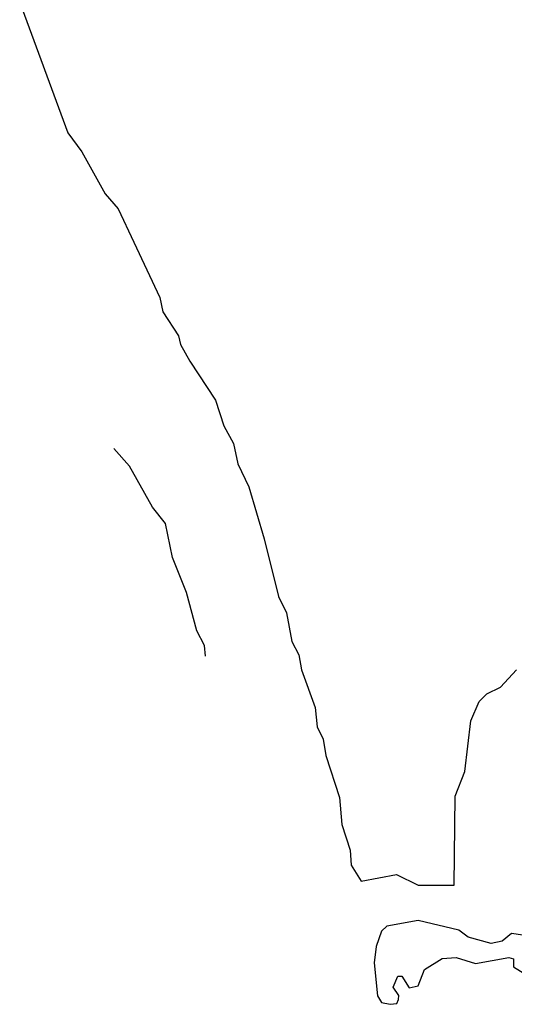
# Model space of a CAD drawing. Extents: x 1552033 to 1694788, y 811965 to 917215.
# Tile 240 of 256: x 1576856 to 1578072, y 900993 to 903413. Entities that reach past the tile are written whole.
import ezdxf

# ---------------------------------------------------------------- set-up
doc = ezdxf.new("R2010")
doc.units = 0

msp = doc.modelspace()

# ---------------------------------------------------------------- linework, layer by layer
at = {"layer": '0CON20XD'}
for points in [[(1576855.8, 903455), (1576974.5, 903135), (1577008.4, 903088.4), (1577065.7, 902985), (1577097.9, 902947.9), (1577136.1, 902866.1), (1577200.3, 902730.3), (1577207.8, 902695), (1577245.9, 902635.9), (1577250.8, 902615), (1577273.8, 902573.8), (1577337.5, 902477.5), (1577357.5, 902415), (1577381.2, 902371.2), (1577391.8, 902321.8), (1577418.9, 902265), (1577457, 902137), (1577492, 901995), (1577511.5, 901955), (1577524.9, 901884.9), (1577541.7, 901851.7), (1577548.6, 901815), (1577582.2, 901722.2), (1577586.8, 901675), (1577601.7, 901645), (1577608.4, 901605), (1577641.8, 901501.8), (1577648, 901435), (1577668, 901372), (1577670.9, 901335), (1577695, 901296), (1577781.9, 901311.9), (1577835, 901285.9), (1577923.6, 901286.4), (1577926.1, 901505), (1577950, 901565), (1577965, 901690), (1577985, 901737.5), (1578003.9, 901756.1), (1578037.7, 901772.3), (1578076.7, 901815)], [(1577312.2, 901848.8), (1577309.8, 901875), (1577291.1, 901911.1), (1577265.5, 902005), (1577231.2, 902091.2), (1577214.1, 902175), (1577182.3, 902215), (1577125.5, 902315.5), (1577087.6, 902359.2)], [(1578115, 901160), (1578065, 901167.5), (1578041.4, 901148.6), (1578015, 901142.5), (1577958.5, 901158.5), (1577935, 901175.5), (1577835, 901199.4), (1577758.6, 901185), (1577745, 901172.9), (1577732.1, 901135), (1577727.3, 901095), (1577735, 901014), (1577745, 900997.5), (1577766.8, 900993.2), (1577782.5, 900995), (1577786.7, 901005), (1577787.5, 901015), (1577774.2, 901035), (1577785, 901062.5), (1577795, 901062.5), (1577813.3, 901033.3), (1577835, 901038.8), (1577850.9, 901079.1), (1577893.9, 901106.1), (1577928.6, 901108.6), (1577976.2, 901093.8), (1578058.3, 901108.3), (1578070, 901105), (1578070, 901085), (1578104, 901064)]]:
    msp.add_lwpolyline(points, dxfattribs=at)

doc.saveas('drawing.dxf')
